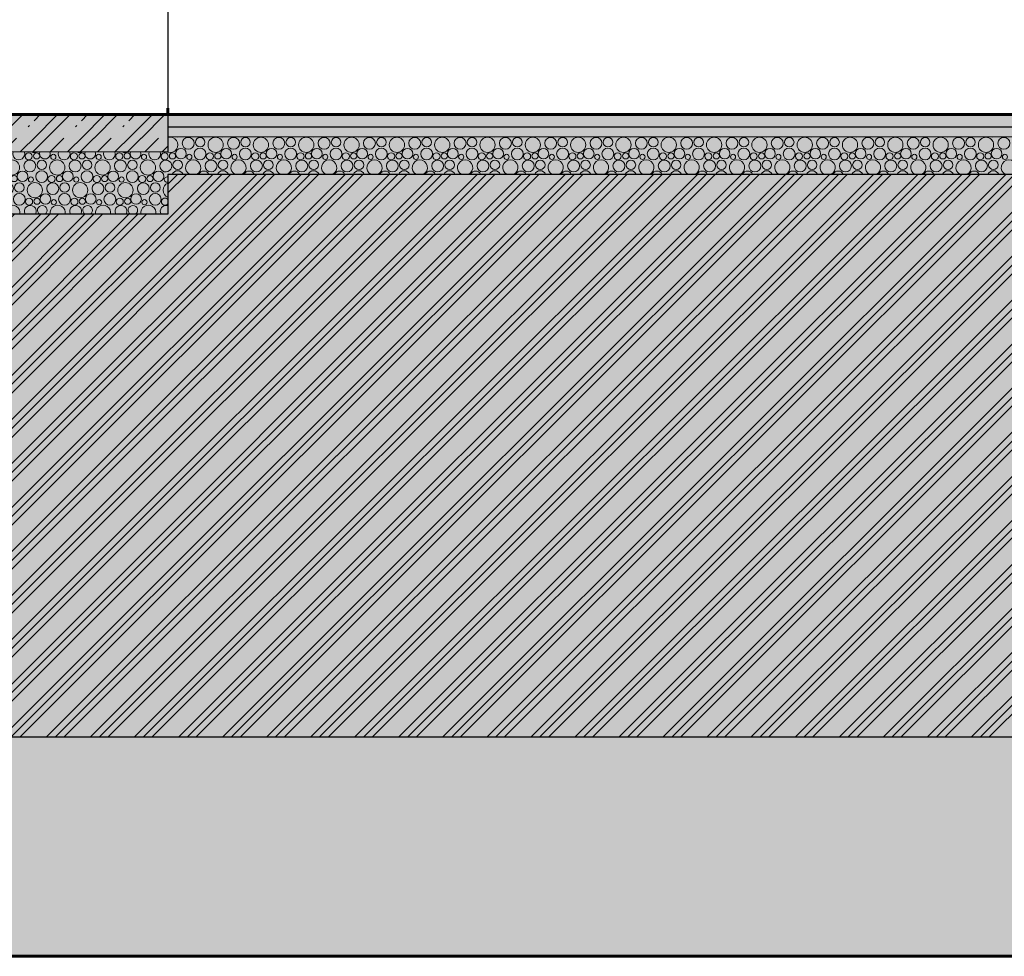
# Model space of a CAD drawing. Header units: millimetres. Extents: x -545704 to -529017, y -3380 to 6527.
# Tile 2 of 15: x -541139 to -537188, y -3380 to 381. Entities that reach past the tile are written whole.
import ezdxf

# ---------------------------------------------------------------- set-up
doc = ezdxf.new("R2010")
doc.units = ezdxf.units.MM
doc.header["$MEASUREMENT"] = 0
doc.linetypes.add('Wipeout_Contour', pattern=[1000, 0, -1000])
for name, color, linetype in [('3 - TERÉN NEZPEVNĚNÝ.3D', 7, 'Continuous'), ('3 - ZÁKLADOVÉ PASY.3D', 7, 'Continuous'), ('4 - OBKLADY VNITŘNÍ.3D', 7, 'Continuous'), ('5 - SRUB - STĚNY NOSNÉ.4D', 7, 'Continuous'), ('Konstrukce – Dělicí čáry vrstev', 7, 'Continuous'), ('Nové_4 - ZDIVO - STĚNY NOSNÉ.3D', 7, 'Continuous'), ('Nové_Výplně - Povrchové', 7, 'Continuous'), ('Výplně - Povrchové', 7, 'Continuous'), ('Výplně – Řezové', 7, 'Continuous')]:
    doc.layers.add(name, color=color, linetype=linetype)

# ---------------------------------------------------------------- blocks, each defined once
blk = doc.blocks.new('Řez_3', base_point=(-1697940.5, 0))
at = {"color": 254, "linetype": 'Wipeout_Contour', "lineweight": 0, "ltscale": 5369750.006657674}
blk.add_wipeout([(-540544.2, 26), (-539694.2, 26), (-539694.2, 0), (-535044.2, 0), (-535044.2, 26), (-534944.2, 26), (-534944.2, 500), (-534644.2, 500), (-534644.2, 1840), (-540544.2, 1840)], dxfattribs=at).dxf.layer = 'Nové_Výplně - Povrchové'
at = {"layer": 'Nové_4 - ZDIVO - STĚNY NOSNÉ.3D', "color": 7, "linetype": 'Continuous', "lineweight": 30}
blk.add_line((-540544.2, 1840), (-540544.2, 26), dxfattribs=at)
blk = doc.blocks.new('Řez_4', base_point=(-1697940.5, 0))
at = {"layer": 'Výplně – Řezové', "linetype": 'Continuous', "lineweight": 0, "true_color": 0x000000}
h = blk.add_hatch(dxfattribs=at)
h.set_pattern_fill('TERÉN___PŮVODNÍ', color=18, style=0, pattern_type=2)
h.set_pattern_definition([(45, (-1697940.48, 0), (-88.388348, 88.388348), []), (45, (-1697958.16, 17.68), (-88.388348, 88.388348), []), (45, (-1697975.84, 35.36), (-88.388348, 88.388348), [])])
h.paths.add_polyline_path([(-542997.7, -2500), (-531139.6, -2500), (-531139.6, 0), (-533044.2, 0), (-533044.2, -240), (-540544.2, -240), (-540544.2, -400), (-542997.7, -400)])
at = {"layer": '3 - TERÉN NEZPEVNĚNÝ.3D', "color": 7, "linetype": 'Continuous', "lineweight": 30}
blk.add_line((-531139.6, -2500), (-542997.7, -2500), dxfattribs=at)
at = {"layer": 'Konstrukce – Dělicí čáry vrstev', "color": 7, "linetype": 'Continuous', "lineweight": 30}
blk.add_line((-540544.2, -400), (-542997.7, -400), dxfattribs=at)
blk = doc.blocks.new('*X21', base_point=(-1697940.5, 0))
at = {"layer": 'Výplně – Řezové', "color": 7, "linetype": 'Continuous', "lineweight": 0}
for centre, radius in [((-542921.9, -167.7), 14.3), ((-542890, -165.9), 12.5), ((-542740.1, -167.7), 14.3), ((-542708.1, -165.9), 12.5), ((-542558.2, -167.7), 14.3), ((-542526.3, -165.9), 12.5), ((-542376.3, -167.7), 14.3), ((-542344.4, -165.9), 12.5), ((-542194.5, -167.7), 14.3), ((-542162.6, -165.9), 12.5), ((-542012.6, -167.7), 14.3), ((-541980.7, -165.9), 12.5), ((-541830.8, -167.7), 14.3), ((-541798.9, -165.9), 12.5), ((-541648.9, -167.7), 14.3), ((-541617, -165.9), 12.5), ((-541467.1, -167.7), 14.3), ((-541435.2, -165.9), 12.5), ((-541285.2, -167.7), 14.3), ((-541253.3, -165.9), 12.5), ((-541103.4, -167.7), 14.3), ((-541071.5, -165.9), 12.5), ((-540921.5, -167.7), 14.3), ((-540889.6, -165.9), 12.5), ((-540739.7, -167.7), 14.3), ((-540707.8, -165.9), 12.5), ((-542917.1, -206.4), 23.9), ((-542869.1, -202), 19.2), ((-542807, -212.6), 30.6), ((-542822.6, -169.8), 10.3), ((-542735.2, -206.4), 23.9), ((-542687.2, -202), 19.2), ((-542625.2, -212.6), 30.6), ((-542640.8, -169.8), 10.3), ((-542553.4, -206.4), 23.9), ((-542505.4, -202), 19.2), ((-542443.3, -212.6), 30.6), ((-542458.9, -169.8), 10.3), ((-542371.5, -206.4), 23.9), ((-542323.5, -202), 19.2), ((-542261.4, -212.6), 30.6), ((-542277.1, -169.8), 10.3), ((-542189.7, -206.4), 23.9), ((-542141.6, -202), 19.2), ((-542079.6, -212.6), 30.6), ((-542095.2, -169.8), 10.3), ((-542007.8, -206.4), 23.9), ((-541959.8, -202), 19.2), ((-541897.7, -212.6), 30.6), ((-541913.4, -169.8), 10.3), ((-541826, -206.4), 23.9), ((-541777.9, -202), 19.2), ((-541715.9, -212.6), 30.6), ((-541731.5, -169.8), 10.3), ((-541644.1, -206.4), 23.9), ((-541596.1, -202), 19.2), ((-541534, -212.6), 30.6), ((-541549.6, -169.8), 10.3), ((-541462.2, -206.4), 23.9), ((-541414.2, -202), 19.2), ((-541352.2, -212.6), 30.6), ((-541367.8, -169.8), 10.3), ((-541280.4, -206.4), 23.9), ((-541232.4, -202), 19.2), ((-541170.3, -212.6), 30.6), ((-541185.9, -169.8), 10.3), ((-541098.5, -206.4), 23.9), ((-541050.5, -202), 19.2), ((-540988.5, -212.6), 30.6), ((-541004.1, -169.8), 10.3), ((-540916.7, -206.4), 23.9), ((-540868.7, -202), 19.2), ((-540806.6, -212.6), 30.6), ((-540822.2, -169.8), 10.3), ((-540734.8, -206.4), 23.9), ((-540686.8, -202), 19.2), ((-540624.8, -212.6), 30.6), ((-540640.4, -169.8), 10.3), ((-542946.3, -248.1), 21.3), ((-542869.6, -249.1), 23.7), ((-542764.5, -248.1), 21.3), ((-542687.7, -249.1), 23.7), ((-542582.6, -248.1), 21.3), ((-542505.9, -249.1), 23.7), ((-542400.7, -248.1), 21.3), ((-542324, -249.1), 23.7), ((-542218.9, -248.1), 21.3), ((-542142.2, -249.1), 23.7), ((-542037, -248.1), 21.3), ((-541960.3, -249.1), 23.7), ((-541855.2, -248.1), 21.3), ((-541778.4, -249.1), 23.7), ((-541673.3, -248.1), 21.3), ((-541596.6, -249.1), 23.7), ((-541491.5, -248.1), 21.3), ((-541414.7, -249.1), 23.7), ((-541309.6, -248.1), 21.3), ((-541232.9, -249.1), 23.7), ((-541127.8, -248.1), 21.3), ((-541051, -249.1), 23.7), ((-540945.9, -248.1), 21.3), ((-540869.2, -249.1), 23.7), ((-540764.1, -248.1), 21.3), ((-540687.3, -249.1), 23.7), ((-540582.2, -248.1), 21.3), ((-542980, -256.9), 12.5), ((-542959.1, -293), 19.2), ((-542897, -303.6), 30.6), ((-542912.6, -260.8), 10.3), ((-542825.2, -297.4), 23.9), ((-542830.1, -258.7), 14.3), ((-542798.1, -256.9), 12.5), ((-542777.2, -293), 19.2), ((-542715.2, -303.6), 30.6), ((-542730.8, -260.8), 10.3), ((-542643.4, -297.4), 23.9), ((-542648.2, -258.7), 14.3), ((-542616.3, -256.9), 12.5), ((-542595.4, -293), 19.2), ((-542533.3, -303.6), 30.6), ((-542548.9, -260.8), 10.3), ((-542461.5, -297.4), 23.9), ((-542466.3, -258.7), 14.3), ((-542434.4, -256.9), 12.5), ((-542413.5, -293), 19.2), ((-542351.4, -303.6), 30.6), ((-542367.1, -260.8), 10.3), ((-542279.7, -297.4), 23.9), ((-542284.5, -258.7), 14.3), ((-542252.6, -256.9), 12.5), ((-542231.6, -293), 19.2), ((-542169.6, -303.6), 30.6), ((-542185.2, -260.8), 10.3), ((-542097.8, -297.4), 23.9), ((-542102.6, -258.7), 14.3), ((-542070.7, -256.9), 12.5), ((-542049.8, -293), 19.2), ((-541987.7, -303.6), 30.6), ((-542003.4, -260.8), 10.3), ((-541916, -297.4), 23.9), ((-541920.8, -258.7), 14.3), ((-541888.9, -256.9), 12.5), ((-541867.9, -293), 19.2), ((-541805.9, -303.6), 30.6), ((-541821.5, -260.8), 10.3), ((-541734.1, -297.4), 23.9), ((-541738.9, -258.7), 14.3), ((-541707, -256.9), 12.5), ((-541686.1, -293), 19.2), ((-541624, -303.6), 30.6), ((-541639.6, -260.8), 10.3), ((-541552.2, -297.4), 23.9), ((-541557.1, -258.7), 14.3), ((-541525.2, -256.9), 12.5), ((-541504.2, -293), 19.2), ((-541442.2, -303.6), 30.6), ((-541457.8, -260.8), 10.3), ((-541370.4, -297.4), 23.9), ((-541375.2, -258.7), 14.3), ((-541343.3, -256.9), 12.5), ((-541322.4, -293), 19.2), ((-541260.3, -303.6), 30.6), ((-541275.9, -260.8), 10.3), ((-541188.5, -297.4), 23.9), ((-541193.4, -258.7), 14.3), ((-541161.5, -256.9), 12.5), ((-541140.5, -293), 19.2), ((-541078.5, -303.6), 30.6), ((-541094.1, -260.8), 10.3), ((-541006.7, -297.4), 23.9), ((-541011.5, -258.7), 14.3), ((-540979.6, -256.9), 12.5), ((-540958.7, -293), 19.2), ((-540896.6, -303.6), 30.6), ((-540912.2, -260.8), 10.3), ((-540824.8, -297.4), 23.9), ((-540829.7, -258.7), 14.3), ((-540797.8, -256.9), 12.5), ((-540776.8, -293), 19.2), ((-540714.8, -303.6), 30.6), ((-540730.4, -260.8), 10.3), ((-540643, -297.4), 23.9), ((-540647.8, -258.7), 14.3), ((-540615.9, -256.9), 12.5), ((-540595, -293), 19.2), ((-542959.6, -340.1), 23.7), ((-542920.1, -349.7), 14.3), ((-542888.1, -347.9), 12.5), ((-542854.5, -339.1), 21.3), ((-542820.8, -351.8), 10.3), ((-542777.7, -340.1), 23.7), ((-542738.2, -349.7), 14.3), ((-542706.3, -347.9), 12.5), ((-542672.6, -339.1), 21.3), ((-542638.9, -351.8), 10.3), ((-542595.9, -340.1), 23.7), ((-542556.3, -349.7), 14.3), ((-542524.4, -347.9), 12.5), ((-542490.7, -339.1), 21.3), ((-542457.1, -351.8), 10.3), ((-542414, -340.1), 23.7), ((-542374.5, -349.7), 14.3), ((-542342.6, -347.9), 12.5), ((-542308.9, -339.1), 21.3), ((-542275.2, -351.8), 10.3), ((-542232.2, -340.1), 23.7), ((-542192.6, -349.7), 14.3), ((-542160.7, -347.9), 12.5), ((-542127, -339.1), 21.3), ((-542093.4, -351.8), 10.3), ((-542050.3, -340.1), 23.7), ((-542010.8, -349.7), 14.3), ((-541978.9, -347.9), 12.5), ((-541945.2, -339.1), 21.3), ((-541911.5, -351.8), 10.3), ((-541868.4, -340.1), 23.7), ((-541828.9, -349.7), 14.3), ((-541797, -347.9), 12.5), ((-541763.3, -339.1), 21.3), ((-541729.6, -351.8), 10.3), ((-541686.6, -340.1), 23.7), ((-541647.1, -349.7), 14.3), ((-541615.2, -347.9), 12.5), ((-541581.5, -339.1), 21.3), ((-541547.8, -351.8), 10.3), ((-541504.7, -340.1), 23.7), ((-541465.2, -349.7), 14.3), ((-541433.3, -347.9), 12.5), ((-541399.6, -339.1), 21.3), ((-541365.9, -351.8), 10.3), ((-541322.9, -340.1), 23.7), ((-541283.4, -349.7), 14.3), ((-541251.5, -347.9), 12.5), ((-541217.8, -339.1), 21.3), ((-541184.1, -351.8), 10.3), ((-541141, -340.1), 23.7), ((-541101.5, -349.7), 14.3), ((-541069.6, -347.9), 12.5), ((-541035.9, -339.1), 21.3), ((-541002.2, -351.8), 10.3), ((-540959.2, -340.1), 23.7), ((-540919.7, -349.7), 14.3), ((-540887.8, -347.9), 12.5), ((-540854.1, -339.1), 21.3), ((-540820.4, -351.8), 10.3), ((-540777.3, -340.1), 23.7), ((-540737.8, -349.7), 14.3), ((-540705.9, -347.9), 12.5), ((-540672.2, -339.1), 21.3), ((-540638.5, -351.8), 10.3), ((-540595.5, -340.1), 23.7)]:
    blk.add_circle(centre, radius, dxfattribs=at)
for centre, radius, start, end in [((-542961.4, -158.1), 23.7, 159.8514, 20.1486), ((-542898.9, -121.6), 30.6, 248.0889, 291.9111), ((-542856.3, -157.1), 21.3, 160.6082, 19.3918), ((-542779.6, -158.1), 23.7, 159.8514, 20.1486), ((-542717, -121.6), 30.6, 248.0889, 291.9111), ((-542674.5, -157.1), 21.3, 160.6082, 19.3918), ((-542597.7, -158.1), 23.7, 159.8514, 20.1486), ((-542535.2, -121.6), 30.6, 248.0889, 291.9111), ((-542492.6, -157.1), 21.3, 160.6082, 19.3918), ((-542415.9, -158.1), 23.7, 159.8514, 20.1486), ((-542353.3, -121.6), 30.6, 248.0889, 291.9111), ((-542310.7, -157.1), 21.3, 160.6082, 19.3918), ((-542234, -158.1), 23.7, 159.8514, 20.1486), ((-542171.4, -121.6), 30.6, 248.0889, 291.9111), ((-542128.9, -157.1), 21.3, 160.6082, 19.3918), ((-542052.2, -158.1), 23.7, 159.8514, 20.1486), ((-541989.6, -121.6), 30.6, 248.0889, 291.9111), ((-541947, -157.1), 21.3, 160.6082, 19.3918), ((-541870.3, -158.1), 23.7, 159.8514, 20.1486), ((-541807.7, -121.6), 30.6, 248.0889, 291.9111), ((-541765.2, -157.1), 21.3, 160.6082, 19.3918), ((-541688.4, -158.1), 23.7, 159.8514, 20.1486), ((-541625.9, -121.6), 30.6, 248.0889, 291.9111), ((-541583.3, -157.1), 21.3, 160.6082, 19.3918), ((-541506.6, -158.1), 23.7, 159.8514, 20.1486), ((-541444, -121.6), 30.6, 248.0889, 291.9111), ((-541401.5, -157.1), 21.3, 160.6082, 19.3918), ((-541324.7, -158.1), 23.7, 159.8514, 20.1486), ((-541262.2, -121.6), 30.6, 248.0889, 291.9111), ((-541219.6, -157.1), 21.3, 160.6082, 19.3918), ((-541142.9, -158.1), 23.7, 159.8514, 20.1486), ((-541080.3, -121.6), 30.6, 248.0889, 291.9111), ((-541037.8, -157.1), 21.3, 160.6082, 19.3918), ((-540961, -158.1), 23.7, 159.8514, 20.1486), ((-540898.5, -121.6), 30.6, 248.0889, 291.9111), ((-540855.9, -157.1), 21.3, 160.6082, 19.3918), ((-540779.2, -158.1), 23.7, 159.8514, 20.1486), ((-540716.6, -121.6), 30.6, 248.0889, 291.9111), ((-540674.1, -157.1), 21.3, 160.6082, 19.3918), ((-540597.3, -158.1), 23.7, 159.8514, 20.1486), ((-540557.8, -167.7), 14.3, 18.0215, 341.9785), ((-540534.8, -121.6), 30.6, 248.0889, 252.0041), ((-543004.5, -169.8), 10.3, 310.9097, 49.0903), ((-542988.9, -212.6), 30.6, 253.2014, 106.7986), ((-540553, -206.4), 23.9, 68.4492, 291.5508), ((-543011.9, -258.7), 14.3, 353.5319, 6.4681), ((-543007.1, -297.4), 23.9, 293.1357, 66.8643), ((-540532.9, -303.6), 30.6, 111.6859, 248.3141), ((-540548.5, -260.8), 10.3, 65.3849, 294.6151), ((-543002.6, -351.8), 10.3, 298.3953, 61.6047), ((-540556, -349.7), 14.3, 34.7898, 325.2102), ((-542987, -394.6), 30.6, 349.8356, 110.4615), ((-542915.2, -388.4), 23.9, 330.8192, 209.1808), ((-542867.2, -384), 19.2, 303.2445, 236.7555), ((-542805.2, -394.6), 30.6, 349.8356, 190.1644), ((-542733.4, -388.4), 23.9, 330.8192, 209.1808), ((-542685.4, -384), 19.2, 303.2445, 236.7555), ((-542623.3, -394.6), 30.6, 349.8356, 190.1644), ((-542551.5, -388.4), 23.9, 330.8192, 209.1808), ((-542503.5, -384), 19.2, 303.2445, 236.7555), ((-542441.4, -394.6), 30.6, 349.8356, 190.1644), ((-542369.7, -388.4), 23.9, 330.8192, 209.1808), ((-542321.6, -384), 19.2, 303.2445, 236.7555), ((-542259.6, -394.6), 30.6, 349.8356, 190.1644), ((-542187.8, -388.4), 23.9, 330.8192, 209.1808), ((-542139.8, -384), 19.2, 303.2445, 236.7555), ((-542077.7, -394.6), 30.6, 349.8356, 190.1644), ((-542006, -388.4), 23.9, 330.8192, 209.1808), ((-541957.9, -384), 19.2, 303.2445, 236.7555), ((-541895.9, -394.6), 30.6, 349.8356, 190.1644), ((-541824.1, -388.4), 23.9, 330.8192, 209.1808), ((-541776.1, -384), 19.2, 303.2445, 236.7555), ((-541714, -394.6), 30.6, 349.8356, 190.1644), ((-541642.2, -388.4), 23.9, 330.8192, 209.1808), ((-541594.2, -384), 19.2, 303.2445, 236.7555), ((-541532.2, -394.6), 30.6, 349.8356, 190.1644), ((-541460.4, -388.4), 23.9, 330.8192, 209.1808), ((-541412.4, -384), 19.2, 303.2445, 236.7555), ((-541350.3, -394.6), 30.6, 349.8356, 190.1644), ((-541278.5, -388.4), 23.9, 330.8192, 209.1808), ((-541230.5, -384), 19.2, 303.2445, 236.7555), ((-541168.5, -394.6), 30.6, 349.8356, 190.1644), ((-541096.7, -388.4), 23.9, 330.8192, 209.1808), ((-541048.7, -384), 19.2, 303.2445, 236.7555), ((-540986.6, -394.6), 30.6, 349.8356, 190.1644), ((-540914.8, -388.4), 23.9, 330.8192, 209.1808), ((-540866.8, -384), 19.2, 303.2445, 236.7555), ((-540804.8, -394.6), 30.6, 349.8356, 190.1644), ((-540733, -388.4), 23.9, 330.8192, 209.1808), ((-540685, -384), 19.2, 303.2445, 236.7555), ((-540622.9, -394.6), 30.6, 349.8356, 190.1644), ((-540551.1, -388.4), 23.9, 73.1655, 209.1808)]:
    blk.add_arc(centre, radius, start, end, dxfattribs=at)
blk = doc.blocks.new('*X22', base_point=(-1697940.5, 0))
at = {"layer": 'Výplně – Řezové', "color": 7, "linetype": 'Continuous', "lineweight": 0}
for p, q in [((-542981.6, -94.7), (-542886.9, 0)), ((-542981.6, -25), (-542956.6, 0)), ((-542931, -94.7), (-542836.3, 0)), ((-542791.6, -94.7), (-542696.9, 0)), ((-542791.6, -25), (-542766.6, 0)), ((-542741, -94.7), (-542646.3, 0)), ((-542601.6, -94.7), (-542506.9, 0)), ((-542601.6, -25), (-542576.6, 0)), ((-542551, -94.7), (-542456.3, 0)), ((-542411.6, -94.7), (-542316.9, 0)), ((-542411.6, -25), (-542386.6, 0)), ((-542361, -94.7), (-542266.3, 0)), ((-542221.6, -94.7), (-542126.9, 0)), ((-542221.6, -25), (-542196.6, 0)), ((-542171, -94.7), (-542076.3, 0)), ((-542031.6, -94.7), (-541936.9, 0)), ((-542031.6, -25), (-542006.6, 0)), ((-541981, -94.7), (-541886.3, 0)), ((-541841.6, -94.7), (-541746.9, 0)), ((-541841.6, -25), (-541816.6, 0)), ((-541791, -94.7), (-541696.3, 0)), ((-541651.6, -94.7), (-541556.9, 0)), ((-541651.6, -25), (-541626.6, 0)), ((-541601, -94.7), (-541506.3, 0)), ((-541461.6, -94.7), (-541366.9, 0)), ((-541461.6, -25), (-541436.6, 0)), ((-541411, -94.7), (-541316.3, 0)), ((-541271.6, -94.7), (-541176.9, 0)), ((-541271.6, -25), (-541246.6, 0)), ((-541221, -94.7), (-541126.3, 0)), ((-541081.6, -94.7), (-540986.9, 0)), ((-541081.6, -25), (-541056.6, 0)), ((-541031, -94.7), (-540936.3, 0)), ((-540891.6, -94.7), (-540796.9, 0)), ((-540891.6, -25), (-540866.6, 0)), ((-540841, -94.7), (-540746.3, 0)), ((-540701.6, -94.7), (-540606.9, 0)), ((-540701.6, -25), (-540676.6, 0)), ((-540651, -94.7), (-540556.3, 0)), ((-542815.5, -48.9), (-542809.9, -43.3)), ((-542625.5, -48.9), (-542619.9, -43.3)), ((-542435.5, -48.9), (-542429.9, -43.3)), ((-542245.5, -48.9), (-542239.9, -43.3)), ((-542055.5, -48.9), (-542049.9, -43.3)), ((-541865.5, -48.9), (-541859.9, -43.3)), ((-541675.5, -48.9), (-541669.9, -43.3)), ((-541485.5, -48.9), (-541479.9, -43.3)), ((-541295.5, -48.9), (-541289.9, -43.3)), ((-541105.5, -48.9), (-541099.9, -43.3)), ((-540915.5, -48.9), (-540909.9, -43.3)), ((-540725.5, -48.9), (-540719.9, -43.3)), ((-542997.7, -110.8), (-542981.6, -94.7)), ((-542986.9, -150), (-542931.6, -94.7)), ((-542917.2, -150), (-542861.9, -94.7)), ((-542836.3, -139.4), (-542791.6, -94.7)), ((-542796.9, -150), (-542741.6, -94.7)), ((-542727.2, -150), (-542671.9, -94.7)), ((-542646.3, -139.4), (-542601.6, -94.7)), ((-542606.9, -150), (-542551.6, -94.7)), ((-542537.2, -150), (-542481.9, -94.7)), ((-542456.3, -139.4), (-542411.6, -94.7)), ((-542416.9, -150), (-542361.6, -94.7)), ((-542347.2, -150), (-542291.9, -94.7)), ((-542266.3, -139.4), (-542221.6, -94.7)), ((-542226.9, -150), (-542171.6, -94.7)), ((-542157.2, -150), (-542101.9, -94.7)), ((-542076.3, -139.4), (-542031.6, -94.7)), ((-542036.9, -150), (-541981.6, -94.7)), ((-541967.2, -150), (-541911.9, -94.7)), ((-541886.3, -139.4), (-541841.6, -94.7)), ((-541846.9, -150), (-541791.6, -94.7)), ((-541777.2, -150), (-541721.9, -94.7)), ((-541696.3, -139.4), (-541651.6, -94.7)), ((-541656.9, -150), (-541601.6, -94.7)), ((-541587.2, -150), (-541531.9, -94.7)), ((-541506.3, -139.4), (-541461.6, -94.7)), ((-541466.9, -150), (-541411.6, -94.7)), ((-541397.2, -150), (-541341.9, -94.7)), ((-541316.3, -139.4), (-541271.6, -94.7)), ((-541276.9, -150), (-541221.6, -94.7)), ((-541207.2, -150), (-541151.9, -94.7)), ((-541126.3, -139.4), (-541081.6, -94.7)), ((-541086.9, -150), (-541031.6, -94.7)), ((-541017.2, -150), (-540961.9, -94.7)), ((-540936.3, -139.4), (-540891.6, -94.7)), ((-540896.9, -150), (-540841.6, -94.7)), ((-540827.2, -150), (-540771.9, -94.7)), ((-540746.3, -139.4), (-540701.6, -94.7)), ((-540706.9, -150), (-540651.6, -94.7)), ((-540637.2, -150), (-540581.9, -94.7)), ((-542847.5, -150), (-542836.3, -138.8)), ((-542657.5, -150), (-542646.3, -138.8)), ((-542467.5, -150), (-542456.3, -138.8)), ((-542277.5, -150), (-542266.3, -138.8)), ((-542087.5, -150), (-542076.3, -138.8)), ((-541897.5, -150), (-541886.3, -138.8)), ((-541707.5, -150), (-541696.3, -138.8)), ((-541517.5, -150), (-541506.3, -138.8)), ((-541327.5, -150), (-541316.3, -138.8)), ((-541137.5, -150), (-541126.3, -138.8)), ((-540947.5, -150), (-540936.3, -138.8)), ((-540757.5, -150), (-540746.3, -138.8)), ((-540567.5, -150), (-540556.3, -138.8)), ((-540556.3, -139.4), (-540544.2, -127.3))]:
    blk.add_line(p, q, dxfattribs=at)
blk = doc.blocks.new('Řez_20', base_point=(-1697940.5, 0))
at = {"layer": '5 - SRUB - STĚNY NOSNÉ.4D', "color": 7, "linetype": 'Continuous', "lineweight": 60}
blk.add_line((-540544.2, 0), (-542997.7, 0), dxfattribs=at)
at = {"layer": 'Konstrukce – Dělicí čáry vrstev', "color": 7, "linetype": 'Continuous', "lineweight": 0}
blk.add_line((-540544.2, -150), (-542997.7, -150), dxfattribs=at)
at = {"layer": 'Konstrukce – Dělicí čáry vrstev', "color": 7, "linetype": 'Continuous', "lineweight": 30}
blk.add_line((-540544.2, -240), (-540544.2, -400), dxfattribs=at)
at = {"layer": '5 - SRUB - STĚNY NOSNÉ.4D', "lineweight": 0}
for name in ['*X22', '*X21']:
    blk.add_blockref(name, (-1697940.5, 0), dxfattribs=at)
blk = doc.blocks.new('*X24', base_point=(-1697940.5, 0))
at = {"layer": 'Výplně – Řezové', "color": 7, "linetype": 'Continuous', "lineweight": 0}
for centre, radius in [((-540463, -115.4), 23.9), ((-540415, -111), 19.2), ((-540352.9, -121.6), 30.6), ((-540281.1, -115.4), 23.9), ((-540233.1, -111), 19.2), ((-540171.1, -121.6), 30.6), ((-540099.3, -115.4), 23.9), ((-540051.3, -111), 19.2), ((-539989.2, -121.6), 30.6), ((-539917.4, -115.4), 23.9), ((-539869.4, -111), 19.2), ((-539807.3, -121.6), 30.6), ((-539735.6, -115.4), 23.9), ((-539687.5, -111), 19.2), ((-539625.5, -121.6), 30.6), ((-539553.7, -115.4), 23.9), ((-539505.7, -111), 19.2), ((-539443.6, -121.6), 30.6), ((-539371.9, -115.4), 23.9), ((-539323.8, -111), 19.2), ((-539261.8, -121.6), 30.6), ((-539190, -115.4), 23.9), ((-539142, -111), 19.2), ((-539079.9, -121.6), 30.6), ((-539008.2, -115.4), 23.9), ((-538960.1, -111), 19.2), ((-538898.1, -121.6), 30.6), ((-538826.3, -115.4), 23.9), ((-538778.3, -111), 19.2), ((-538716.2, -121.6), 30.6), ((-538644.4, -115.4), 23.9), ((-538596.4, -111), 19.2), ((-538534.4, -121.6), 30.6), ((-538462.6, -115.4), 23.9), ((-538414.6, -111), 19.2), ((-538352.5, -121.6), 30.6), ((-538280.7, -115.4), 23.9), ((-538232.7, -111), 19.2), ((-538170.7, -121.6), 30.6), ((-538098.9, -115.4), 23.9), ((-538050.9, -111), 19.2), ((-537988.8, -121.6), 30.6), ((-537917, -115.4), 23.9), ((-537869, -111), 19.2), ((-537807, -121.6), 30.6), ((-537735.2, -115.4), 23.9), ((-537687.2, -111), 19.2), ((-537625.1, -121.6), 30.6), ((-537553.3, -115.4), 23.9), ((-537505.3, -111), 19.2), ((-537443.2, -121.6), 30.6), ((-537371.5, -115.4), 23.9), ((-537323.4, -111), 19.2), ((-537261.4, -121.6), 30.6), ((-537189.6, -115.4), 23.9), ((-540525.9, -165.9), 12.5), ((-540492.2, -157.1), 21.3), ((-540415.5, -158.1), 23.7), ((-540376, -167.7), 14.3), ((-540344, -165.9), 12.5), ((-540310.4, -157.1), 21.3), ((-540233.6, -158.1), 23.7), ((-540194.1, -167.7), 14.3), ((-540162.2, -165.9), 12.5), ((-540128.5, -157.1), 21.3), ((-540051.8, -158.1), 23.7), ((-540012.3, -167.7), 14.3), ((-539980.3, -165.9), 12.5), ((-539946.7, -157.1), 21.3), ((-539869.9, -158.1), 23.7), ((-539830.4, -167.7), 14.3), ((-539798.5, -165.9), 12.5), ((-539764.8, -157.1), 21.3), ((-539688.1, -158.1), 23.7), ((-539648.5, -167.7), 14.3), ((-539616.6, -165.9), 12.5), ((-539582.9, -157.1), 21.3), ((-539506.2, -158.1), 23.7), ((-539466.7, -167.7), 14.3), ((-539434.8, -165.9), 12.5), ((-539401.1, -157.1), 21.3), ((-539324.4, -158.1), 23.7), ((-539284.8, -167.7), 14.3), ((-539252.9, -165.9), 12.5), ((-539219.2, -157.1), 21.3), ((-539142.5, -158.1), 23.7), ((-539103, -167.7), 14.3), ((-539071.1, -165.9), 12.5), ((-539037.4, -157.1), 21.3), ((-538960.6, -158.1), 23.7), ((-538921.1, -167.7), 14.3), ((-538889.2, -165.9), 12.5), ((-538855.5, -157.1), 21.3), ((-538778.8, -158.1), 23.7), ((-538739.3, -167.7), 14.3), ((-538707.4, -165.9), 12.5), ((-538673.7, -157.1), 21.3), ((-538596.9, -158.1), 23.7), ((-538557.4, -167.7), 14.3), ((-538525.5, -165.9), 12.5), ((-538491.8, -157.1), 21.3), ((-538415.1, -158.1), 23.7), ((-538375.6, -167.7), 14.3), ((-538343.7, -165.9), 12.5), ((-538310, -157.1), 21.3), ((-538233.2, -158.1), 23.7), ((-538193.7, -167.7), 14.3), ((-538161.8, -165.9), 12.5), ((-538128.1, -157.1), 21.3), ((-538051.4, -158.1), 23.7), ((-538011.9, -167.7), 14.3), ((-537979.9, -165.9), 12.5), ((-537946.3, -157.1), 21.3), ((-537869.5, -158.1), 23.7), ((-537830, -167.7), 14.3), ((-537798.1, -165.9), 12.5), ((-537764.4, -157.1), 21.3), ((-537687.7, -158.1), 23.7), ((-537648.2, -167.7), 14.3), ((-537616.2, -165.9), 12.5), ((-537582.6, -157.1), 21.3), ((-537505.8, -158.1), 23.7), ((-537466.3, -167.7), 14.3), ((-537434.4, -165.9), 12.5), ((-537400.7, -157.1), 21.3), ((-537324, -158.1), 23.7), ((-537284.4, -167.7), 14.3), ((-537252.5, -165.9), 12.5), ((-537218.8, -157.1), 21.3), ((-540505, -202), 19.2), ((-540458.5, -169.8), 10.3), ((-540371.1, -206.4), 23.9), ((-540323.1, -202), 19.2), ((-540276.7, -169.8), 10.3), ((-540189.3, -206.4), 23.9), ((-540141.3, -202), 19.2), ((-540094.8, -169.8), 10.3), ((-540007.4, -206.4), 23.9), ((-539959.4, -202), 19.2), ((-539913, -169.8), 10.3), ((-539825.6, -206.4), 23.9), ((-539777.5, -202), 19.2), ((-539731.1, -169.8), 10.3), ((-539643.7, -206.4), 23.9), ((-539595.7, -202), 19.2), ((-539549.3, -169.8), 10.3), ((-539461.9, -206.4), 23.9), ((-539413.8, -202), 19.2), ((-539367.4, -169.8), 10.3), ((-539280, -206.4), 23.9), ((-539232, -202), 19.2), ((-539185.5, -169.8), 10.3), ((-539098.2, -206.4), 23.9), ((-539050.1, -202), 19.2), ((-539003.7, -169.8), 10.3), ((-538916.3, -206.4), 23.9), ((-538868.3, -202), 19.2), ((-538821.8, -169.8), 10.3), ((-538734.4, -206.4), 23.9), ((-538686.4, -202), 19.2), ((-538640, -169.8), 10.3), ((-538552.6, -206.4), 23.9), ((-538504.6, -202), 19.2), ((-538458.1, -169.8), 10.3), ((-538370.7, -206.4), 23.9), ((-538322.7, -202), 19.2), ((-538276.3, -169.8), 10.3), ((-538188.9, -206.4), 23.9), ((-538140.9, -202), 19.2), ((-538094.4, -169.8), 10.3), ((-538007, -206.4), 23.9), ((-537959, -202), 19.2), ((-537912.6, -169.8), 10.3), ((-537825.2, -206.4), 23.9), ((-537777.2, -202), 19.2), ((-537730.7, -169.8), 10.3), ((-537643.3, -206.4), 23.9), ((-537595.3, -202), 19.2), ((-537548.9, -169.8), 10.3), ((-537461.5, -206.4), 23.9), ((-537413.4, -202), 19.2), ((-537367, -169.8), 10.3), ((-537279.6, -206.4), 23.9), ((-537231.6, -202), 19.2), ((-537185.2, -169.8), 10.3)]:
    blk.add_circle(centre, radius, dxfattribs=at)
for centre, radius, start, end in [((-540534.8, -121.6), 30.6, 252.0041, 107.9959), ((-540507.3, -67.1), 23.7, 255.0155, 284.9845), ((-540467.8, -76.7), 14.3, 248.4621, 291.5379), ((-540325.5, -67.1), 23.7, 255.0155, 284.9845), ((-540286, -76.7), 14.3, 248.4621, 291.5379), ((-540143.6, -67.1), 23.7, 255.0155, 284.9845), ((-540104.1, -76.7), 14.3, 248.4621, 291.5379), ((-539961.8, -67.1), 23.7, 255.0155, 284.9845), ((-539922.3, -76.7), 14.3, 248.4621, 291.5379), ((-539779.9, -67.1), 23.7, 255.0155, 284.9845), ((-539740.4, -76.7), 14.3, 248.4621, 291.5379), ((-539598.1, -67.1), 23.7, 255.0155, 284.9845), ((-539558.5, -76.7), 14.3, 248.4621, 291.5379), ((-539416.2, -67.1), 23.7, 255.0155, 284.9845), ((-539376.7, -76.7), 14.3, 248.4621, 291.5379), ((-539234.4, -67.1), 23.7, 255.0155, 284.9845), ((-539194.8, -76.7), 14.3, 248.4621, 291.5379), ((-539052.5, -67.1), 23.7, 255.0155, 284.9845), ((-539013, -76.7), 14.3, 248.4621, 291.5379), ((-538870.6, -67.1), 23.7, 255.0155, 284.9845), ((-538831.1, -76.7), 14.3, 248.4621, 291.5379), ((-538688.8, -67.1), 23.7, 255.0155, 284.9845), ((-538649.3, -76.7), 14.3, 248.4621, 291.5379), ((-538506.9, -67.1), 23.7, 255.0155, 284.9845), ((-538467.4, -76.7), 14.3, 248.4621, 291.5379), ((-538325.1, -67.1), 23.7, 255.0155, 284.9845), ((-538285.6, -76.7), 14.3, 248.4621, 291.5379), ((-538143.2, -67.1), 23.7, 255.0155, 284.9845), ((-538103.7, -76.7), 14.3, 248.4621, 291.5379), ((-537961.4, -67.1), 23.7, 255.0155, 284.9845), ((-537921.9, -76.7), 14.3, 248.4621, 291.5379), ((-537779.5, -67.1), 23.7, 255.0155, 284.9845), ((-537740, -76.7), 14.3, 248.4621, 291.5379), ((-537597.7, -67.1), 23.7, 255.0155, 284.9845), ((-537558.2, -76.7), 14.3, 248.4621, 291.5379), ((-537415.8, -67.1), 23.7, 255.0155, 284.9845), ((-537376.3, -76.7), 14.3, 248.4621, 291.5379), ((-537234, -67.1), 23.7, 255.0155, 284.9845), ((-537194.4, -76.7), 14.3, 248.4621, 291.5379), ((-540557.8, -167.7), 14.3, 341.9785, 18.0215), ((-540553, -206.4), 23.9, 291.5508, 68.4492), ((-540442.9, -212.6), 30.6, 296.4719, 243.5281), ((-540261.1, -212.6), 30.6, 296.4719, 243.5281), ((-540079.2, -212.6), 30.6, 296.4719, 243.5281), ((-539897.3, -212.6), 30.6, 296.4719, 243.5281), ((-539715.5, -212.6), 30.6, 296.4719, 243.5281), ((-539533.6, -212.6), 30.6, 296.4719, 243.5281), ((-539351.8, -212.6), 30.6, 296.4719, 243.5281), ((-539169.9, -212.6), 30.6, 296.4719, 243.5281), ((-538988.1, -212.6), 30.6, 296.4719, 243.5281), ((-538806.2, -212.6), 30.6, 296.4719, 243.5281), ((-538624.4, -212.6), 30.6, 296.4719, 243.5281), ((-538442.5, -212.6), 30.6, 296.4719, 243.5281), ((-538260.7, -212.6), 30.6, 296.4719, 243.5281), ((-538078.8, -212.6), 30.6, 296.4719, 243.5281), ((-537897, -212.6), 30.6, 296.4719, 243.5281), ((-537715.1, -212.6), 30.6, 296.4719, 243.5281), ((-537533.2, -212.6), 30.6, 296.4719, 243.5281), ((-537351.4, -212.6), 30.6, 296.4719, 243.5281), ((-537169.5, -212.6), 30.6, 296.4719, 243.5281), ((-540505.5, -249.1), 23.7, 22.7463, 157.2537), ((-540400.4, -248.1), 21.3, 22.2679, 157.7321), ((-540323.6, -249.1), 23.7, 22.7463, 157.2537), ((-540218.5, -248.1), 21.3, 22.2679, 157.7321), ((-540141.8, -249.1), 23.7, 22.7463, 157.2537), ((-540036.7, -248.1), 21.3, 22.2679, 157.7321), ((-539959.9, -249.1), 23.7, 22.7463, 157.2537), ((-539854.8, -248.1), 21.3, 22.2679, 157.7321), ((-539778.1, -249.1), 23.7, 22.7463, 157.2537), ((-539672.9, -248.1), 21.3, 22.2679, 157.7321), ((-539596.2, -249.1), 23.7, 22.7463, 157.2537), ((-539491.1, -248.1), 21.3, 22.2679, 157.7321), ((-539414.4, -249.1), 23.7, 22.7463, 157.2537), ((-539309.2, -248.1), 21.3, 22.2679, 157.7321), ((-539232.5, -249.1), 23.7, 22.7463, 157.2537), ((-539127.4, -248.1), 21.3, 22.2679, 157.7321), ((-539050.6, -249.1), 23.7, 22.7463, 157.2537), ((-538945.5, -248.1), 21.3, 22.2679, 157.7321), ((-538868.8, -249.1), 23.7, 22.7463, 157.2537), ((-538763.7, -248.1), 21.3, 22.2679, 157.7321), ((-538686.9, -249.1), 23.7, 22.7463, 157.2537), ((-538581.8, -248.1), 21.3, 22.2679, 157.7321), ((-538505.1, -249.1), 23.7, 22.7463, 157.2537), ((-538400, -248.1), 21.3, 22.2679, 157.7321), ((-538323.2, -249.1), 23.7, 22.7463, 157.2537), ((-538218.1, -248.1), 21.3, 22.2679, 157.7321), ((-538141.4, -249.1), 23.7, 22.7463, 157.2537), ((-538036.3, -248.1), 21.3, 22.2679, 157.7321), ((-537959.5, -249.1), 23.7, 22.7463, 157.2537), ((-537854.4, -248.1), 21.3, 22.2679, 157.7321), ((-537777.7, -249.1), 23.7, 22.7463, 157.2537), ((-537672.6, -248.1), 21.3, 22.2679, 157.7321), ((-537595.8, -249.1), 23.7, 22.7463, 157.2537), ((-537490.7, -248.1), 21.3, 22.2679, 157.7321), ((-537414, -249.1), 23.7, 22.7463, 157.2537), ((-537308.8, -248.1), 21.3, 22.2679, 157.7321), ((-537232.1, -249.1), 23.7, 22.7463, 157.2537)]:
    blk.add_arc(centre, radius, start, end, dxfattribs=at)
blk = doc.blocks.new('Řez_21', base_point=(-1697940.5, 0))
at = {"layer": 'Výplně – Řezové', "linetype": 'Continuous', "lineweight": 0, "true_color": 0x000000}
h = blk.add_hatch(dxfattribs=at)
h.set_pattern_fill('UMĚLÝ_KÁMEN__OBKLADY__DL_2F', color=18, style=0, pattern_type=2)
h.set_pattern_definition([(0, (-1697940.485, 0), (0, 21.6506351), [0, -12.5]), (0, (-1697934.235, 10.825), (0, 21.6506351), [0, -12.5])])
h.paths.add_polyline_path([(-540544.2, -50), (-533044.2, -50), (-533044.2, 0), (-540544.2, 0)])
h = blk.add_hatch(dxfattribs=at)
h.set_pattern_fill('TERÉN___PÍSEK', color=18, style=0, pattern_type=2)
h.set_pattern_definition([(45, (-1697940.485, 200), (-63.63961, 63.63961), [0, -60, 0, -90]), (110, (-1697740.485, 200), (84.572336, 30.781813), [0, -44, 0, -76])])
h.paths.add_polyline_path([(-540544.2, -50), (-540544.2, -90), (-533044.2, -90), (-533044.2, -50)])
at = {"layer": '5 - SRUB - STĚNY NOSNÉ.4D', "color": 7, "linetype": 'Continuous', "lineweight": 60}
blk.add_line((-533044.2, 0), (-540544.2, 0), dxfattribs=at)
at = {"layer": '5 - SRUB - STĚNY NOSNÉ.4D', "color": 7, "linetype": 'Continuous', "lineweight": 30, "flags": 128}
blk.add_lwpolyline([(-540544.2, 0), (-540544.2, -50), (-540544.2, -90), (-540544.2, -150)], dxfattribs=at)
at = {"layer": 'Konstrukce – Dělicí čáry vrstev', "color": 7, "linetype": 'Continuous', "lineweight": 30}
for p, q in [((-533044.2, -50), (-540544.2, -50)), ((-533044.2, -240), (-540544.2, -240))]:
    blk.add_line(p, q, dxfattribs=at)
at = {"layer": 'Konstrukce – Dělicí čáry vrstev', "color": 7, "linetype": 'Continuous', "lineweight": 0}
blk.add_line((-533044.2, -90), (-540544.2, -90), dxfattribs=at)
at = {"layer": '5 - SRUB - STĚNY NOSNÉ.4D', "lineweight": 0}
blk.add_blockref('*X24', (-1697940.5, 0), dxfattribs=at)
blk = doc.blocks.new('Řez_22', base_point=(-1697940.5, 0))
at = {"color": 254, "linetype": 'Wipeout_Contour', "lineweight": 0, "ltscale": 2160476.876345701}
blk.add_wipeout([(-539694.2, 26), (-540544.2, 26), (-540544.2, 0), (-539694.2, 0)], dxfattribs=at).dxf.layer = 'Výplně - Povrchové'
at = {"layer": '3 - ZÁKLADOVÉ PASY.3D', "color": 7, "linetype": 'Continuous', "lineweight": 60}
blk.add_line((-540544.2, 0), (-540544.2, 26), dxfattribs=at)

msp = doc.modelspace()

# ---------------------------------------------------------------- block references
at = {"layer": 'Nové_4 - ZDIVO - STĚNY NOSNÉ.3D', "lineweight": 0}
msp.add_blockref('Řez_3', (-1697940.5, 0), dxfattribs=at)

# ---------------------------------------------------------------- next in the draw order: block references
at = {"layer": '3 - TERÉN NEZPEVNĚNÝ.3D', "lineweight": 0}
msp.add_blockref('Řez_4', (-1697940.5, 0), dxfattribs=at)
at = {"layer": '5 - SRUB - STĚNY NOSNÉ.4D', "lineweight": 0}
for name in ['Řez_20', 'Řez_21']:
    msp.add_blockref(name, (-1697940.5, 0), dxfattribs=at)

# ---------------------------------------------------------------- next in the draw order: block references
at = {"layer": '3 - ZÁKLADOVÉ PASY.3D', "lineweight": 0}
msp.add_blockref('Řez_22', (-1697940.5, 0), dxfattribs=at)

# ---------------------------------------------------------------- next in the draw order: hatches: boundary and pattern name
at = {"layer": '4 - OBKLADY VNITŘNÍ.3D', "linetype": 'Continuous', "lineweight": 0}
msp.add_hatch(color=255, dxfattribs=at).paths.add_polyline_path([(-529017.4, 0), (-545704.5, 0), (-545704.5, -3379.6), (-529017.4, -3379.6)])

# ---------------------------------------------------------------- next in the draw order: linework, layer by layer
at = {"layer": '4 - OBKLADY VNITŘNÍ.3D', "color": 7, "linetype": 'Continuous', "lineweight": 60, "flags": 128}
msp.add_lwpolyline([(-529017.4, 0), (-545704.5, 0), (-545704.5, -3379.6), (-529017.4, -3379.6)], close=True, dxfattribs=at)

doc.saveas('drawing.dxf')
